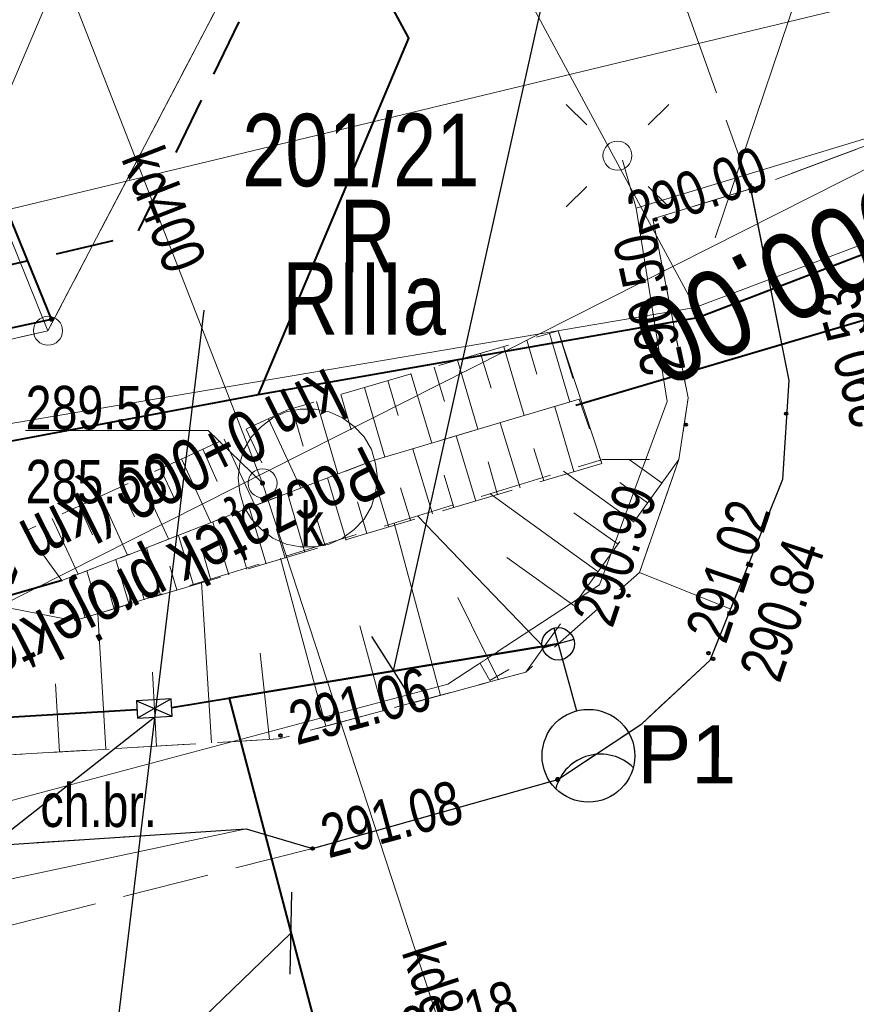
# Model space of a CAD drawing. Header units: metres. Extents: x 7437415 to 7437762, y 5556624 to 5556902.
# Tile 6 of 36: x 7437503 to 7437517, y 5556675 to 5556692. Entities that reach past the tile are written whole.
import ezdxf
from ezdxf import colors
from ezdxf.entities.mleader import LeaderData, LeaderLine
from ezdxf.math import Vec2, Vec3

# ---------------------------------------------------------------- set-up
doc = ezdxf.new("R2010")
doc.units = ezdxf.units.M
doc.header["$MEASUREMENT"] = 0
for name, pattern in [('BUBZ01-500', [1.75, 1.25, -0.5]), ('DGN Style 2', [6.14715, 3.68829, -2.45886]), ('EGBK02-500', [2, 1.5, -0.5]), ('EGBU01-500', [1, 0.5, -0.5]), ('KTCR02-500', [1.5, 1, -0.5]), ('KTJZ01-500', [2, 1.5, -0.5])]:
    doc.linetypes.add(name, pattern=pattern)
doc.layers.get('0').update_dxf_attribs({"color": 250, "lineweight": 5})
for name, color, linetype, lineweight in [('202-Punkt graniczny stabilizowany trwale', 7, 'Continuous', 5), ('203-Punkt załamania granicy działki nie stabilizowany', 7, 'Continuous', 5), ('BUBZ01', 250, 'Continuous', 5), ('BUBZ01_1', 250, 'Continuous', 5), ('BUIB02_01', 250, 'Continuous', 5), ('BUIB05_01', 250, 'Continuous', 5), ('D_kilometraz', 7, 'Continuous', 13), ('D_kraweznik', 7, 'Continuous', 20), ('D_kraweznik obnizony', 7, 'DGN Style 2', 20), ('D_obrzeze', 7, 'Continuous', 20), ('D_opisy', 7, 'Continuous', 13), ('D_zakres', 7, 'DGN Style 2', 13), ('EGBD03', 250, 'Continuous', 5), ('EGBK02', 250, 'Continuous', 5), ('EGBP04_02', 250, 'Continuous', 5), ('EGBP04_03', 250, 'Continuous', 5), ('EGBU01', 250, 'Continuous', 5), ('Elektryka_opisy_kabli', 7, 'Continuous', 13), ('Elektryka_opisy_slupow', 6, 'Continuous', 13), ('Elektryka_oswietlenie_zewnetrzne', 1, 'Continuous', 30), ('Elektryka_skrzynki', 1, 'Continuous', 30), ('ELEKTRYKA_TRASY', 1, 'Continuous', 40), ('elementy drogowe', 250, 'Continuous', 5), ('KTCR02', 250, 'Continuous', 5), ('KTJZ01', 250, 'Continuous', 5), ('KTKR01', 250, 'Continuous', 5), ('KTOK01', 250, 'Continuous', 5), ('KTOK05_01', 250, 'Continuous', 5), ('latarnia na słupie lub maszcie (punkt)', 7, 'Continuous', 5), ('MPZP', 250, 'Continuous', 5), ('przewód kanalizacyjny (linia)', 7, 'Continuous', 5), ('przewód kanalizacyjny (linia)-Atr1', 7, 'Continuous', 5), ('punkt o określonej wysokości (sieć kanalizacyjna)', 7, 'Continuous', 5), ('punkt o określonej wysokości (sieć kanalizacyjna)-Atr2', 7, 'Continuous', 5), ('punkt o określonej wysokości (sieć kanalizacyjna)-Atr3', 7, 'Continuous', 5), ('punkt wysokościowy naturalny', 7, 'Continuous', 5), ('punkt wysokościowy sztuczny', 7, 'Continuous', 5), ('RTPW02', 250, 'Continuous', 5), ('rzedne dla projektanta', 250, 'Continuous', 5), ('SUPE_01', 250, 'Continuous', 5), ('SUPG_01', 250, 'Continuous', 5), ('SUPT_01', 250, 'Continuous', 5), ('SUSM01', 250, 'Continuous', 5), ('SUSM04_01_E', 250, 'Continuous', 5), ('słup (punkt)', 7, 'Continuous', 5), ('właz - siec kanalizacyjna (powierzchnia)', 7, 'Continuous', 5), ('właz okrągły - siec kanalizacyjna (punkt)', 7, 'Continuous', 5), ('właz okrągły - siec kanalizacyjna (punkt)-Atr17', 7, 'Continuous', 5)]:
    doc.layers.add(name, color=color, linetype=linetype, lineweight=lineweight)
doc.styles.get("Standard").update_dxf_attribs({"font": 'txt.shx', "width": 0.75})
doc.styles.add('STYL_ARIAL', font='simplex.shx', dxfattribs={"width": 0.75, "oblique": 0.1})
doc.styles.add('Style-Arial Narrow', font='ARIALN.TTF')
doc.linetypes.add('KTOK01-500', pattern='A,1.75,[13,dgnlstyle-rozp_2015.shx,S=0.002778,R=0,X=0,Y=0],1.75', length=3.5)
doc.linetypes.add('KTOK05_01-500', pattern='A,3.75,[13,dgnlstyle-rozp_2015.shx,S=0.002778,R=0,X=0,Y=0],3.75', length=7.5)

# ---------------------------------------------------------------- blocks, each defined once
blk = doc.blocks.new('PW01')
at = {"layer": 'punkt wysokościowy naturalny', "linetype": 'Continuous', "lineweight": 13}
h = blk.add_hatch(color=0, dxfattribs=at)
edge = h.paths.add_edge_path()
edge.add_arc((0, 0), 0.45, 0, 360)
blk = doc.blocks.new('US22')
at = {"color": 0, "linetype": 'Continuous', "lineweight": 13, "ltscale": 10}
blk.add_circle((0, 0), 2.5, dxfattribs=at)
blk = doc.blocks.new('202')
at = {"layer": '202-Punkt graniczny stabilizowany trwale', "color": 96, "linetype": 'Continuous', "lineweight": 13}
blk.add_circle((0, 0), 2.5, dxfattribs=at)
blk = doc.blocks.new('203')
at = {"layer": '203-Punkt załamania granicy działki nie stabilizowany', "linetype": 'Continuous', "lineweight": 13}
h = blk.add_hatch(color=96, dxfattribs=at)
edge = h.paths.add_edge_path()
edge.add_arc((0, 0), 0.45, 0, 360)
blk = doc.blocks.new('PW02')
at = {"layer": 'punkt wysokościowy sztuczny', "linetype": 'Continuous', "lineweight": 13}
h = blk.add_hatch(color=0, dxfattribs=at)
edge = h.paths.add_edge_path()
edge.add_arc((0, 0), 0.45, 0, 360)
blk = doc.blocks.new('SM011')
at = {"layer": 'latarnia na słupie lub maszcie (punkt)', "color": 0, "linetype": 'Continuous', "lineweight": 13}
for p, q in [((-5.3, 5.31), (-8.83, 8.84)), ((5.31, 5.31), (8.84, 8.84)), ((-5.3, -5.3), (-8.83, -8.83)), ((5.31, -5.3), (8.84, -8.83))]:
    blk.add_line(p, q, dxfattribs=at)
blk = doc.blocks.new('SM04')
at = {"layer": 'słup (punkt)', "color": 0, "linetype": 'Continuous', "lineweight": 13}
blk.add_circle((0, 0), 2.5, dxfattribs=at)
blk = doc.blocks.new('slup_oswietleniowy_4')
for p, q in [((0, 0.35), (0, -0.35)), ((-0.35, 0), (1.5, 0))]:
    blk.add_line(p, q)
for centre, radius in [((2.5, 0), 1), ((0, 0), 0.35)]:
    blk.add_circle(centre, radius)
blk.add_arc((3.5, 0), 1, 120, 240)
blk = doc.blocks.new('_Oblique')
at = {"color": 0, "linetype": 'ByBlock', "lineweight": -2}
blk.add_line((-5, -5), (5, 5), dxfattribs=at)

msp = doc.modelspace()

# ---------------------------------------------------------------- linework, layer by layer
at = {"layer": 'BUBZ01', "color": 7, "linetype": 'BUBZ01-500', "lineweight": 13, "flags": 128}
for points in [[(7437503.55, 5556682.75), (7437502.93, 5556683.61), (7437507.43, 5556685.69), (7437512.11, 5556687.06), (7437512.47, 5556685.88), (7437508.92, 5556684.82), (7437506.71, 5556683.98), (7437503.55, 5556682.75)], [(7437503.55, 5556682.75), (7437506.71, 5556683.98), (7437508.92, 5556684.82), (7437512.47, 5556685.88), (7437512.86, 5556684.77), (7437503.77, 5556682.06), (7437503.55, 5556682.75)]]:
    msp.add_lwpolyline(points, close=True, dxfattribs=at)
at = {"layer": 'BUBZ01', "color": 7, "linetype": 'Continuous', "lineweight": 13, "flags": 128}
for points in [[(7437511.96, 5556687.02), (7437512.31, 5556685.83)], [(7437511.17, 5556686.78), (7437511.52, 5556685.6)], [(7437511.57, 5556686.9), (7437511.74, 5556686.31)], [(7437510.77, 5556686.67), (7437510.95, 5556686.07)], [(7437509.97, 5556686.43), (7437510.15, 5556685.84)], [(7437510.37, 5556686.55), (7437510.72, 5556685.36)], [(7437509.57, 5556686.32), (7437509.93, 5556685.12)], [(7437508.77, 5556686.08), (7437509.12, 5556684.88)], [(7437509.17, 5556686.2), (7437509.35, 5556685.6)], [(7437508.36, 5556685.96), (7437508.54, 5556685.35)], [(7437507.94, 5556685.84), (7437508.31, 5556684.59)], [(7437512.38, 5556684.63), (7437512.05, 5556685.75)], [(7437507.52, 5556685.72), (7437507.71, 5556685.07)], [(7437507.11, 5556685.54), (7437507.67, 5556684.34)], [(7437511.45, 5556684.35), (7437511.11, 5556685.47)], [(7437506.73, 5556685.36), (7437507, 5556684.78)], [(7437510.69, 5556684.12), (7437510.35, 5556685.25)], [(7437506.35, 5556685.19), (7437506.88, 5556684.04)], [(7437505.98, 5556685.02), (7437506.23, 5556684.46)], [(7437509.94, 5556683.9), (7437509.6, 5556685.02)], [(7437511.86, 5556684.47), (7437511.69, 5556685.03)], [(7437505.61, 5556684.85), (7437506.12, 5556683.75)], [(7437509.19, 5556683.67), (7437508.85, 5556684.79)], [(7437511.06, 5556684.23), (7437510.9, 5556684.8)], [(7437513.9, 5556684.43), (7437513.33, 5556684.84)], [(7437505.25, 5556684.68), (7437505.5, 5556684.15)], [(7437510.31, 5556684.01), (7437510.14, 5556684.57)], [(7437513.42, 5556683.76), (7437512.2, 5556684.64)], [(7437504.9, 5556684.52), (7437505.39, 5556683.47)], [(7437508.45, 5556683.45), (7437508.13, 5556684.52)], [(7437513.65, 5556684.09), (7437513.17, 5556684.44)], [(7437504.22, 5556684.2), (7437504.68, 5556683.19)], [(7437504.56, 5556684.36), (7437504.8, 5556683.85)], [(7437507.74, 5556683.24), (7437507.44, 5556684.26)], [(7437509.56, 5556683.79), (7437509.39, 5556684.35)], [(7437512.8, 5556682.9), (7437510.93, 5556684.25)], [(7437503.85, 5556684.04), (7437504.08, 5556683.54)], [(7437508.81, 5556683.56), (7437508.65, 5556684.11)], [(7437507.07, 5556683.04), (7437506.78, 5556684.01)], [(7437508.09, 5556683.35), (7437507.93, 5556683.87)], [(7437513.14, 5556683.38), (7437512.38, 5556683.92)], [(7437503.38, 5556683.82), (7437503.83, 5556682.86)], [(7437506.43, 5556682.85), (7437506.15, 5556683.76)], [(7437510.08, 5556680.77), (7437509.28, 5556683.74)], [(7437505.82, 5556682.67), (7437505.56, 5556683.53)], [(7437507.4, 5556683.14), (7437507.25, 5556683.64)], [(7437506.74, 5556682.95), (7437506.6, 5556683.41)], [(7437505.25, 5556682.5), (7437505.01, 5556683.32)], [(7437506.12, 5556682.76), (7437505.99, 5556683.2)], [(7437504.71, 5556682.34), (7437504.48, 5556683.11)], [(7437508.1, 5556680.24), (7437507.32, 5556683.14)], [(7437512.38, 5556682.32), (7437511.22, 5556683.15)], [(7437504.2, 5556682.19), (7437503.98, 5556682.92)], [(7437505.53, 5556682.59), (7437505.41, 5556683)], [(7437504.97, 5556682.42), (7437504.86, 5556682.82)], [(7437506.13, 5556679.95), (7437505.96, 5556682.73)], [(7437504.45, 5556682.26), (7437504.34, 5556682.64)], [(7437503.95, 5556682.11), (7437503.84, 5556682.47)], [(7437504.31, 5556679.84), (7437504.17, 5556682.18)], [(7437509.09, 5556680.5), (7437508.69, 5556681.97)], [(7437507.13, 5556680.01), (7437506.97, 5556681.5)], [(7437505.18, 5556679.89), (7437505.11, 5556681.17)], [(7437503.51, 5556679.79), (7437503.44, 5556680.97)]]:
    msp.add_lwpolyline(points, dxfattribs=at)
at = {"layer": 'BUBZ01_1', "color": 7, "linetype": 'Continuous', "lineweight": 13}
msp.add_line((7437515.44, 5556689.593), (7437515.405, 5556689.581), dxfattribs=at)
at = {"layer": 'BUIB02_01', "color": 7, "linetype": 'Continuous', "lineweight": 13}
msp.add_line((7437512.11, 5556687.06), (7437512.86, 5556684.77), dxfattribs=at)
at = {"layer": 'BUIB02_01', "color": 212, "linetype": 'Continuous', "lineweight": 40, "flags": 128}
msp.add_lwpolyline([(7437506.941, 5556685.963), (7437509.534, 5556692.104), (7437498.91, 5556711.759)], dxfattribs=at)
at = {"layer": 'BUIB05_01', "color": 7, "linetype": 'Continuous', "lineweight": 40}
for p, q in [((7437524.05, 5556689.22), (7437512.41, 5556685.77)), ((7437503.55, 5556682.75), (7437489.66, 5556678.77))]:
    msp.add_line(p, q, dxfattribs=at)
at = {"layer": 'D_kraweznik'}
msp.add_line((7437515.98, 5556684.5), (7437515.083, 5556682.26), dxfattribs=at)
at = {"layer": 'D_kraweznik obnizony'}
for p, q in [((7437515.43, 5556689.51), (7437516.09, 5556686.202)), ((7437516.09, 5556686.202), (7437515.98, 5556684.5))]:
    msp.add_line(p, q, dxfattribs=at)
at = {"layer": 'D_obrzeze', "flags": 128}
msp.add_lwpolyline([(7437515.43, 5556689.51), (7437513.74, 5556688.99), (7437514.045, 5556687.445), (7437514.35, 5556685.9), (7437514.19, 5556684.84), (7437513.85, 5556683.865), (7437513.51, 5556682.89)], dxfattribs=at)
at = {"layer": 'D_opisy', "flags": 128}
msp.add_lwpolyline([(7437565.772, 5556725.167), (7437518.481, 5556699.525), (7437514.813, 5556688.66)], dxfattribs=at)
at = {"layer": 'D_zakres'}
msp.add_line((7437513.51, 5556682.89), (7437515.083, 5556682.26), dxfattribs=at)
at = {"layer": 'EGBD03', "color": 96, "linetype": 'Continuous', "lineweight": 13, "flags": 128}
for points in [[(7437500.826, 5556712.754), (7437514.47, 5556687.46)], [(7437503.31, 5556687.06), (7437498.82, 5556698.2)], [(7437503.31, 5556687.06), (7437508.01, 5556696.05)], [(7437514.47, 5556687.46), (7437522.86, 5556690.63)], [(7437494.12, 5556684.01), (7437514.47, 5556687.46)], [(7437493.38, 5556684.79), (7437503.31, 5556687.06)]]:
    msp.add_lwpolyline(points, dxfattribs=at)
at = {"layer": 'EGBK02', "color": 96, "linetype": 'EGBK02-500', "lineweight": 13, "flags": 128}
for points in [[(7437503.31, 5556687.06), (7437508.01, 5556696.05)], [(7437493.38, 5556684.79), (7437503.31, 5556687.06)]]:
    msp.add_lwpolyline(points, dxfattribs=at)
at = {"layer": 'EGBU01', "color": 96, "linetype": 'EGBU01-500', "lineweight": 13, "flags": 128}
for points in [[(7437503.31, 5556687.06), (7437508.01, 5556696.05)], [(7437508.01, 5556696.05), (7437503.31, 5556687.06)], [(7437493.38, 5556684.79), (7437503.31, 5556687.06)], [(7437503.31, 5556687.06), (7437493.38, 5556684.79)]]:
    msp.add_lwpolyline(points, dxfattribs=at)
at = {"layer": 'Elektryka_skrzynki'}
for p, q in [((7437504.835, 5556680.675), (7437505.452, 5556680.411)), ((7437505.434, 5556680.711), (7437504.853, 5556680.376))]:
    msp.add_line(p, q, dxfattribs=at)
at = {"layer": 'Elektryka_skrzynki', "linetype": 'Continuous'}
msp.add_lwpolyline([(7437504.835, 5556680.675), (7437504.853, 5556680.376), (7437505.452, 5556680.411), (7437505.434, 5556680.711)], close=True, dxfattribs=at)
at = {"layer": 'ELEKTRYKA_TRASY'}
msp.add_lwpolyline([(7437486.905, 5556682.077), (7437490.682, 5556683.077), (7437499.325, 5556680.197), (7437504.844, 5556680.525)], dxfattribs=at)
at = {"layer": 'KTJZ01', "color": 7, "linetype": 'KTJZ01-500', "lineweight": 13, "flags": 128}
msp.add_lwpolyline([(7437507.857, 5556716.436), (7437504.491, 5556714.673), (7437509.22, 5556704.47), (7437510.97, 5556700.57), (7437513.08, 5556696.07), (7437515.43, 5556689.51), (7437520.46, 5556691.39), (7437518.97, 5556694.06), (7437515.57, 5556700.2), (7437512.44, 5556706.68), (7437507.857, 5556716.436)], close=True, dxfattribs=at)
at = {"layer": 'KTOK01', "color": 7, "linetype": 'KTOK01-500', "lineweight": 13, "flags": 128}
msp.add_lwpolyline([(7437506.73, 5556678.47), (7437490.14, 5556674.93), (7437473.536, 5556672.257)], dxfattribs=at)
at = {"layer": 'KTOK05_01', "color": 7, "linetype": 'KTOK05_01-500', "lineweight": 40, "flags": 128}
msp.add_lwpolyline([(7437470.765, 5556680.962), (7437472.26, 5556681.23), (7437477.51, 5556682.36), (7437492.58, 5556685.14), (7437495.66, 5556685.59), (7437503.37, 5556687.26), (7437498.93, 5556698.16)], dxfattribs=at)
at = {"layer": 'MPZP', "color": 212, "linetype": 'KTCR02-500', "lineweight": 40, "flags": 128}
msp.add_lwpolyline([(7437497.375, 5556710.955), (7437506.891, 5556692.994), (7437504.828, 5556688.703), (7437494.07, 5556686.185), (7437470.017, 5556683.31)], dxfattribs=at)
at = {"layer": 'przewód kanalizacyjny (linia)', "color": 36, "linetype": 'Continuous', "lineweight": 13, "flags": 128}
for points in [[(7437507.01, 5556684.43), (7437502.87, 5556695.03), (7437502.28, 5556697.34)], [(7437507.01, 5556684.43), (7437512.46, 5556667.77)]]:
    msp.add_lwpolyline(points, dxfattribs=at)
at = {"layer": 'punkt o określonej wysokości (sieć kanalizacyjna)-Atr2', "color": 7, "flags": 128}
msp.add_lwpolyline([(7437507.01, 5556684.43), (7437506.07, 5556685.34), (7437502.924, 5556685.34)], dxfattribs=at)
at = {"layer": 'rzedne dla projektanta', "color": 7, "linetype": 'Continuous', "lineweight": 40}
for centre in [(7437515.44, 5556689.46), (7437515.51, 5556689.47), (7437513.79, 5556688.98), (7437516.04, 5556685.63), (7437514.31, 5556685.44), (7437513.32, 5556682.49), (7437514.7, 5556681.5), (7437514.78, 5556681.4), (7437507.32, 5556680.08), (7437507.87, 5556678.13)]:
    msp.add_circle(centre, 0.0225, dxfattribs=at)
at = {"layer": 'SUPE_01', "color": 1, "linetype": 'Continuous', "lineweight": 13, "flags": 128}
msp.add_lwpolyline([(7437601.635, 5556725.162), (7437600.216, 5556724.388), (7437574.398, 5556710.521), (7437552.37, 5556698.835), (7437529.759, 5556688.702), (7437521.807, 5556691.71), (7437513.451, 5556689.173), (7437513.22, 5556690)], dxfattribs=at)
at = {"layer": 'SUPG_01', "color": 52, "linetype": 'Continuous', "lineweight": 13, "flags": 128}
msp.add_lwpolyline([(7437469.859, 5556683.807), (7437484.7, 5556686.66), (7437502.11, 5556689.96), (7437505.33, 5556697.53)], dxfattribs=at)
at = {"layer": 'SUPT_01', "color": 30, "linetype": 'Continuous', "lineweight": 13, "flags": 128}
msp.add_lwpolyline([(7437624.834, 5556744.449), (7437603.973, 5556732.899), (7437579.114, 5556719.1), (7437574.314, 5556716.425), (7437544.39, 5556702.175), (7437531.441, 5556696.093), (7437491.469, 5556686.466), (7437485.362, 5556685.024)], dxfattribs=at)
at = {"layer": 'właz - siec kanalizacyjna (powierzchnia)', "color": 36, "linetype": 'Continuous', "lineweight": 13, "flags": 128}
msp.add_lwpolyline([(7437508.99, 5556684.52), (7437508.96, 5556684.27), (7437508.89, 5556684.03), (7437508.76, 5556683.81), (7437508.59, 5556683.63), (7437508.39, 5556683.48), (7437508.16, 5556683.38), (7437507.92, 5556683.33), (7437507.66, 5556683.33), (7437507.42, 5556683.38), (7437507.19, 5556683.48), (7437506.99, 5556683.63), (7437506.82, 5556683.81), (7437506.69, 5556684.03), (7437506.62, 5556684.27), (7437506.59, 5556684.52), (7437506.62, 5556684.77), (7437506.69, 5556685.01), (7437506.82, 5556685.23), (7437506.99, 5556685.41), (7437507.19, 5556685.56), (7437507.42, 5556685.66), (7437507.66, 5556685.71), (7437507.92, 5556685.71), (7437508.16, 5556685.66), (7437508.39, 5556685.56), (7437508.59, 5556685.41), (7437508.76, 5556685.23), (7437508.89, 5556685.01), (7437508.96, 5556684.77), (7437508.99, 5556684.52)], close=True, dxfattribs=at)

# ---------------------------------------------------------------- block references
at = {"layer": 'EGBP04_02', "color": 96, "linetype": 'Continuous', "lineweight": 13, "xscale": 0.1, "yscale": 0.1, "zscale": 0.1}
msp.add_blockref('202', (7437503.31, 5556687.06), dxfattribs=at)
at = {"layer": 'EGBP04_03', "color": 96, "linetype": 'Continuous', "lineweight": 13, "xscale": 0.1, "yscale": 0.1, "zscale": 0.1}
msp.add_blockref('203', (7437514.47, 5556687.46), dxfattribs=at)
at = {"layer": 'Elektryka_oswietlenie_zewnetrzne', "xscale": 0.7999999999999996, "yscale": 0.7999999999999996, "zscale": 0.7999999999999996, "rotation": 285.1358355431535}
msp.add_blockref('slup_oswietleniowy_4', (7437512.108, 5556681.66), dxfattribs=at)
at = {"layer": 'punkt o określonej wysokości (sieć kanalizacyjna)', "color": 7, "linetype": 'Continuous', "lineweight": 13, "xscale": 0.1, "yscale": 0.1, "zscale": 0.1}
msp.add_blockref('PW01', (7437507.01, 5556684.43), dxfattribs=at)
at = {"layer": 'RTPW02', "color": 7, "linetype": 'Continuous', "lineweight": 13, "xscale": 0.1, "yscale": 0.1, "zscale": 0.1}
for p in [(7437515.43, 5556689.51), (7437503.37, 5556687.26), (7437512.1, 5556679.32)]:
    msp.add_blockref('PW02', p, dxfattribs=at)
at = {"layer": 'SUSM01', "color": 7, "linetype": 'Continuous', "lineweight": 13, "xscale": 0.1, "yscale": 0.1, "zscale": 0.1}
msp.add_blockref('SM011', (7437513.13, 5556690.08), dxfattribs=at)
at = {"layer": 'SUSM04_01_E', "color": 7, "linetype": 'Continuous', "lineweight": 13, "xscale": 0.1, "yscale": 0.1, "zscale": 0.1}
msp.add_blockref('SM04', (7437513.13, 5556690.08), dxfattribs=at)
at = {"layer": 'właz okrągły - siec kanalizacyjna (punkt)', "color": 7, "linetype": 'Continuous', "lineweight": 13, "xscale": 0.1, "yscale": 0.1, "zscale": 0.1}
msp.add_blockref('US22', (7437507.01, 5556684.43), dxfattribs=at)

# ---------------------------------------------------------------- texts
at = {"layer": 'D_kilometraz', "insert": (7437517.158, 5556687.674), "char_height": 1.5, "attachment_point": 2, "rotation": 206.8008, "line_spacing_factor": 1.4, "style": 'Style-Arial Narrow'}
msp.add_mtext('0+000.00', dxfattribs=at)
at = {"layer": 'D_opisy', "insert": (7437509.199, 5556684.294), "char_height": 0.9, "attachment_point": 1, "rotation": 206.8008}
msp.add_mtext('\\pt11;\\fArial|b0|i0|c238238|p39;Początek projektowanego chodnika\\Pkm 0+000 (km 1+143, odc. ref. 050)', dxfattribs=at)
at = {"layer": 'EGBD03', "color": 96, "linetype": 'Continuous', "lineweight": 30, "insert": (7437506.659, 5556689.534), "char_height": 1.25, "attachment_point": 7, "line_spacing_factor": 0.6}
msp.add_mtext('\\FWORKING_1250;\\H1x;\\W0.8;201/21', dxfattribs=at)
at = {"layer": 'EGBK02', "color": 96, "linetype": 'Continuous', "lineweight": 30, "insert": (7437507.349, 5556688.241), "char_height": 1.25, "attachment_point": 1, "line_spacing_factor": 0.6}
msp.add_mtext('\\FWORKING_1250;\\H1x;\\W0.8;RIIIa', dxfattribs=at)
at = {"layer": 'EGBU01', "color": 96, "linetype": 'Continuous', "lineweight": 30, "insert": (7437508.34, 5556688.069), "char_height": 1.25, "attachment_point": 7, "line_spacing_factor": 0.6}
msp.add_mtext('\\FWORKING_1250;\\H1x;\\W0.8;R', dxfattribs=at)
at = {"layer": 'KTCR02', "color": 7, "linetype": 'Continuous', "lineweight": 13, "insert": (7437503.18, 5556678.49), "char_height": 0.75, "attachment_point": 7, "line_spacing_factor": 0.6}
msp.add_mtext('\\FWORKING_1250;\\H1x;\\W0.8;ch.br.', dxfattribs=at)
at = {"layer": 'przewód kanalizacyjny (linia)-Atr1', "color": 36, "char_height": 0.75, "attachment_point": 7, "line_spacing_factor": 0.6}
for s, insert, rotation in [('\\FWORKING_1250;\\H1x;\\W0.8;kd400', (7437504.557, 5556690.029), 291.334), ('\\FWORKING_1250;\\H1x;\\W0.8;kd800', (7437509.392, 5556676.342), 288.114)]:
    msp.add_mtext(s, dxfattribs=dict(at, insert=insert, rotation=rotation))
at = {"layer": 'punkt o określonej wysokości (sieć kanalizacyjna)-Atr2', "color": 36, "insert": (7437502.924, 5556685.348), "char_height": 0.75, "attachment_point": 7, "line_spacing_factor": 0.6}
msp.add_mtext('\\FWORKING_1250;\\H1x;\\W0.8;289.58', dxfattribs=at)
at = {"layer": 'punkt o określonej wysokości (sieć kanalizacyjna)-Atr3', "color": 36, "insert": (7437502.924, 5556684.072), "char_height": 0.75, "attachment_point": 7, "line_spacing_factor": 0.6}
msp.add_mtext('\\FWORKING_1250;\\H1x;\\W0.8;285.58', dxfattribs=at)
at = {"layer": 'rzedne dla projektanta', "color": 7, "linetype": 'Continuous', "lineweight": 0, "char_height": 0.75, "attachment_point": 7, "line_spacing_factor": 0.6}
for s, insert, rotation in [('\\FWORKING_1250;\\H1x;\\W0.8; 290.00', (7437513.281, 5556688.61), 20.5804), ('\\FWORKING_1250;\\H1x;\\W0.8; 290.50', (7437514.366, 5556686.175), 102.4539), ('\\FWORKING_1250;\\H1x;\\W0.8; 290.53', (7437517.986, 5556685.312), 105.6803), ('\\FWORKING_1250;\\H1x;\\W0.8; 290.99', (7437512.981, 5556681.697), 71.3251), ('\\FWORKING_1250;\\H1x;\\W0.8; 291.02', (7437514.937, 5556681.42), 71.3251), ('\\FWORKING_1250;\\H1x;\\W0.8; 290.84', (7437515.865, 5556680.747), 71.3251), ('\\FWORKING_1250;\\H1x;\\W0.8; 291.06', (7437507.385, 5556679.839), 15.1285), ('\\FWORKING_1250;\\H1x;\\W0.8; 291.08', (7437507.935, 5556677.889), 15.1285), ('\\FWORKING_1250;\\H1x;\\W0.8; 291.18', (7437508.895, 5556674.439), 15.1285)]:
    msp.add_mtext(s, dxfattribs=dict(at, insert=insert, rotation=rotation))
at = {"layer": 'właz okrągły - siec kanalizacyjna (punkt)-Atr17', "color": 7, "insert": (7437507.663, 5556683.349), "char_height": 0.75, "attachment_point": 7, "line_spacing_factor": 0.6}
msp.add_mtext('\\FWORKING_1250;\\H1x;\\W0.8;k', dxfattribs=at)

# ---------------------------------------------------------------- next in the draw order: wipeouts: each hides what was drawn before it
at = {"color": 7, "linetype": 'Continuous', "lineweight": 13, "ltscale": 10}
msp.add_wipeout([(7437510.432, 5556681.146), (7437510.434, 5556681.896), (7437511.083, 5556681.52)], dxfattribs=at).dxf.layer = 'elementy drogowe'

# ---------------------------------------------------------------- next in the draw order: linework, layer by layer
at = {"layer": 'BUBZ01', "color": 7, "linetype": 'BUBZ01-500', "lineweight": 13, "flags": 128}
msp.add_lwpolyline([(7437490.29, 5556683.503), (7437490.19, 5556682.55), (7437499.24, 5556679.54), (7437507.29, 5556680.02), (7437511.55, 5556681.17), (7437514.19, 5556684.84), (7437512.87, 5556684.84), (7437503.77, 5556682.06), (7437490.41, 5556684.64), (7437490.29, 5556683.503)], close=True, dxfattribs=at)
at = {"layer": 'BUBZ01', "color": 7, "linetype": 'Continuous', "lineweight": 13, "flags": 128}
for points in [[(7437511.86, 5556681.6), (7437509.68, 5556683.87)], [(7437511.08, 5556681.04), (7437510.38, 5556682.46)]]:
    msp.add_lwpolyline(points, dxfattribs=at)
at = {"layer": 'ELEKTRYKA_TRASY'}
for points in [[(7437505.443, 5556680.561), (7437512.108, 5556681.66)], [(7437512.108, 5556681.66), (7437506.432, 5556680.724), (7437509.226, 5556670.113)]]:
    msp.add_lwpolyline(points, dxfattribs=at)
at = {"layer": 'elementy drogowe', "color": 7, "linetype": 'Continuous', "lineweight": 13, "ltscale": 10, "flags": 128}
msp.add_lwpolyline([(7437510.758, 5556681.333), (7437510.932, 5556681.029), (7437511.257, 5556681.216)], dxfattribs=at)
at = {"layer": 'KTCR02', "color": 7, "linetype": 'KTCR02-500', "lineweight": 13, "flags": 128}
msp.add_lwpolyline([(7437490.09, 5556680.89), (7437499.14, 5556677.97), (7437506.73, 5556678.47), (7437507.87, 5556678.13), (7437512.1, 5556679.32), (7437513.55, 5556680.28), (7437514.73, 5556681.38), (7437515.98, 5556684.5), (7437516.09, 5556686.202), (7437515.43, 5556689.51), (7437513.74, 5556688.99), (7437514.35, 5556685.9), (7437514.19, 5556684.84), (7437513.51, 5556682.89), (7437511.55, 5556681.17), (7437507.29, 5556680.02), (7437499.24, 5556679.54), (7437490.19, 5556682.55)], dxfattribs=at)
at = {"layer": 'KTKR01', "color": 7, "linetype": 'Continuous', "lineweight": 30, "flags": 128}
msp.add_lwpolyline([(7437490.09, 5556680.89), (7437499.14, 5556677.97), (7437506.73, 5556678.47), (7437507.87, 5556678.13), (7437512.1, 5556679.32), (7437513.55, 5556680.28), (7437514.73, 5556681.38), (7437515.98, 5556684.5), (7437516.09, 5556686.202), (7437515.43, 5556689.51)], dxfattribs=at)
at = {"layer": 'SUPE_01', "color": 1, "linetype": 'Continuous', "lineweight": 13, "flags": 128}
msp.add_lwpolyline([(7437513.451, 5556689.173), (7437513.987, 5556685.841), (7437512.818, 5556682.675), (7437510.206, 5556680.962), (7437500.974, 5556678.503), (7437488.15, 5556675.589), (7437473.288, 5556673.036)], dxfattribs=at)

# ---------------------------------------------------------------- next in the draw order: texts
at = {"layer": 'Elektryka_opisy_slupow', "linetype": 'Continuous', "lineweight": 13, "insert": (7437515.18, 5556680.255), "char_height": 1, "width": 0.59056, "attachment_point": 3, "style": 'STYL_ARIAL', "bg_fill": 2}
msp.add_mtext('{\\fArial|b0|i0|c238|p34;\\W1;P1}', dxfattribs=at)

# ---------------------------------------------------------------- next in the draw order: linework, layer by layer
at = {"layer": 'BUIB02_01', "color": 212, "linetype": 'Continuous', "lineweight": 40, "flags": 128}
msp.add_lwpolyline([(7437471.018, 5556680.168), (7437490.105, 5556682.798), (7437506.941, 5556685.963), (7437514.516, 5556687.29), (7437530.92, 5556693.586), (7437543.72, 5556699.172), (7437579.76, 5556716.205), (7437631.582, 5556743.722), (7437615.039, 5556772.576)], dxfattribs=at)
at = {"layer": 'D_opisy'}
msp.add_line((7437520.46, 5556691.39), (7437491.005, 5556676.511), dxfattribs=at)
at = {"layer": 'KTJZ01', "color": 7, "linetype": 'KTJZ01-500', "lineweight": 13, "flags": 128}
msp.add_lwpolyline([(7437487.24, 5556665.88), (7437500.01, 5556668.65), (7437509.93, 5556671.34), (7437514.81, 5556672.66), (7437528.54, 5556677.57), (7437546.18, 5556685.08), (7437562.31, 5556693.39), (7437575.78, 5556700.17), (7437584.6, 5556705.2), (7437599.33, 5556712.79), (7437607.41, 5556717.03), (7437624.22, 5556725.75), (7437636.91, 5556731.79), (7437639.91, 5556733.3), (7437648.13, 5556737.1), (7437664.08, 5556744.94), (7437674.41, 5556750.47), (7437695.47, 5556762.01), (7437726.23, 5556778.98), (7437745.592, 5556790.579), (7437740.524, 5556799.89), (7437726.071, 5556794.065), (7437721.424, 5556793.261), (7437718.653, 5556793.684), (7437716.454, 5556794.853), (7437714.78, 5556796.65), (7437713.44, 5556798.18), (7437704.05, 5556814.76), (7437696.46, 5556806.77), (7437698.53, 5556806.84), (7437700.74, 5556806.26), (7437702.79, 5556804.94), (7437704.06, 5556803.16), (7437709.44, 5556793.77), (7437711.44, 5556790.12), (7437712.13, 5556787.63), (7437712.21, 5556785.35), (7437711.59, 5556783.66), (7437709.87, 5556781.76), (7437701.28, 5556777.09), (7437699.42, 5556776.48), (7437697.78, 5556776.19), (7437695.76, 5556776.41), (7437693.65, 5556777.51), (7437692.09, 5556778.89), (7437690.49, 5556781.22), (7437685.25, 5556778.28), (7437686.1, 5556775.03), (7437686.085, 5556773.72), (7437685.81, 5556772.51), (7437685.3, 5556771.32), (7437684.475, 5556769.98), (7437683.43, 5556768.68), (7437682.12, 5556767.23), (7437680.52, 5556765.9), (7437679.609, 5556765.424), (7437667.4, 5556758.73), (7437656.58, 5556752.94), (7437646.03, 5556747.24), (7437635.04, 5556741.31), (7437625.46, 5556735.97), (7437617.31, 5556731.03), (7437610.73, 5556727.32), (7437599.83, 5556721.28), (7437592.56, 5556717.41), (7437581.48, 5556711.39), (7437572.19, 5556706.38), (7437570.63, 5556705.57), (7437559.43, 5556699.57), (7437555.27, 5556697.37), (7437547.58, 5556693.6), (7437542.1, 5556690.99), (7437536.78, 5556688.64), (7437527.13, 5556684.56), (7437524.75, 5556685.69), (7437522.99, 5556687.15), (7437521.44, 5556689.45), (7437520.46, 5556691.39), (7437515.43, 5556689.51), (7437516.09, 5556686.202), (7437515.98, 5556684.5), (7437514.73, 5556681.38), (7437513.55, 5556680.28), (7437512.1, 5556679.32), (7437507.87, 5556678.13), (7437498.81, 5556675.82), (7437492.9, 5556674.29)], dxfattribs=at)

# ---------------------------------------------------------------- next in the draw order: leaders
at = {"layer": 'Elektryka_opisy_kabli', "linetype": 'Continuous', "lineweight": 13}
ml = msp.add_multileader_mtext('Standard', dxfattribs=at)
ml.set_content('{\\fArial|b0|i0|c238|p34;\\W1;ROU - Rozdzielnica\\POświetlenia ulicznego}', color=256, style='STYL_ARIAL')
ml.set_leader_properties()
ml.set_arrow_properties(name='OBLIQUE')
ml.build(insert=Vec2(0, 0))
ml.multileader.update_dxf_attribs({"has_dogleg": 0, "text_left_attachment_type": 5, "text_right_attachment_type": 5, "dogleg_length": 0.36, "arrow_head_size": 0})
ctx = ml.context
ctx.base_point, ctx.char_height, ctx.arrow_head_size, ctx.landing_gap_size, ctx.plane_origin = Vec3(7437483.426, 5556674), 1, 0, 0.09, Vec3(7437483.784, 5556646.345)
ctx.left_attachment, ctx.right_attachment, ctx.text_align_type = 5, 5, 2
notes = []
notes.append((ctx, [(1, (1, 1, 0), (7437497.36, 5556674), (-1, 0), 0.36, [(0, [(7437505.152, 5556680.393)], 0, [])])]))
ctx.mtext.insert, ctx.mtext.alignment, ctx.mtext.line_spacing_style, ctx.mtext.flow_direction = Vec3(7437496.91, 5556677), 3, 2, 5
ctx.mtext.has_bg_fill, ctx.mtext.bg_color, ctx.mtext.bg_scale_factor, ctx.mtext.bg_transparency, ctx.mtext.use_window_bg_color = 1, -1027028792, 1.5, 0, 1
for ctx, leaders in notes:
    for number, flags, end, landing, length, lines in leaders:
        leader = LeaderData()
        leader.index, (leader.has_last_leader_line, leader.has_dogleg_vector, leader.attachment_direction) = number, flags
        leader.last_leader_point, leader.dogleg_vector, leader.dogleg_length = Vec3(end), Vec3(landing), length
        for number, points, colour, breaks in lines:
            line = LeaderLine()
            line.index, line.vertices, line.color, line.breaks = number, Vec3.list(points), colors.encode_raw_color(colour), breaks
            leader.lines.append(line)
        ctx.leaders.append(leader)

# ---------------------------------------------------------------- next in the draw order: leaders
ml = msp.add_multileader_mtext('Standard', dxfattribs=at)
ml.set_content('{\\fArial|b0|i0|c238|p34;\\W1;\\PProjektowany kabel nn\\PYKXS 3x10 w rurze DVRɸ75\\P(zasilanie P1)\\P\\P+ projektowany kabel nn\\PYKXS 4x10 \\P+ XzTKMXpw 2x2x0,8\\Pw rurze DVRɸ75\\P(pomiędzy P1 i P2)}', color=256, style='STYL_ARIAL')
ml.set_leader_properties()
ml.set_arrow_properties(name='OBLIQUE')
ml.build(insert=Vec2(0, 0))
ml.multileader.update_dxf_attribs({"text_left_attachment_type": 5, "text_right_attachment_type": 5, "dogleg_length": 0.36, "arrow_head_size": 0.1})
ctx = ml.context
ctx.base_point, ctx.char_height, ctx.arrow_head_size, ctx.landing_gap_size, ctx.plane_origin = Vec3(7437493.681, 5556693.158), 1, 0.1, 0.09, Vec3(7437438.074, 5556666.27)
ctx.left_attachment, ctx.right_attachment, ctx.text_align_type = 5, 5, 2
notes = []
notes.append((ctx, [(1, (1, 1, 0), (7437511.935, 5556693.158), (-1, 0), 0.36, [(0, [(7437509.27, 5556681.192)], 0, [])])]))
ctx.mtext.insert, ctx.mtext.width, ctx.mtext.alignment, ctx.mtext.line_spacing_style, ctx.mtext.flow_direction = Vec3(7437511.485, 5556709.491), 17.71392, 3, 2, 5
ctx.mtext.has_bg_fill, ctx.mtext.bg_color, ctx.mtext.bg_scale_factor, ctx.mtext.bg_transparency, ctx.mtext.use_window_bg_color = 1, -1027028792, 1.5, 0, 1
ml = msp.add_multileader_mtext('Standard', dxfattribs=at)
ml.set_content('{\\fArial|b0|i0|c238|p34;\\W1;Projektowany kabel nn\\PYKXS 4x10 \\P+ XzTKMXpw 2x2x0,8\\Pw rurze SRSɸ75}', color=256, style='STYL_ARIAL')
ml.set_leader_properties()
ml.set_arrow_properties(name='OBLIQUE')
ml.build(insert=Vec2(0, 0))
ml.multileader.update_dxf_attribs({"text_left_attachment_type": 5, "text_right_attachment_type": 5, "dogleg_length": 0.36, "arrow_head_size": 0.1})
ctx = ml.context
ctx.base_point, ctx.char_height, ctx.arrow_head_size, ctx.landing_gap_size, ctx.plane_origin = Vec3(7437481.336, 5556665.36), 1, 0.1, 0.09, Vec3(7437423.807, 5556646.182)
ctx.left_attachment, ctx.right_attachment, ctx.text_align_type = 5, 5, 2
notes.append((ctx, [(1, (1, 1, 0), (7437495.73, 5556665.36), (-1, 0), 0.36, [(0, [(7437507.5, 5556676.668)], 0, [])])]))
ctx.mtext.insert, ctx.mtext.alignment, ctx.mtext.line_spacing_style, ctx.mtext.flow_direction = Vec3(7437495.28, 5556671.693), 3, 2, 5
ctx.mtext.has_bg_fill, ctx.mtext.bg_color, ctx.mtext.bg_scale_factor, ctx.mtext.bg_transparency, ctx.mtext.use_window_bg_color = 1, -1027028792, 1.5, 0, 1
for ctx, leaders in notes:
    for number, flags, end, landing, length, lines in leaders:
        leader = LeaderData()
        leader.index, (leader.has_last_leader_line, leader.has_dogleg_vector, leader.attachment_direction) = number, flags
        leader.last_leader_point, leader.dogleg_vector, leader.dogleg_length = Vec3(end), Vec3(landing), length
        for number, points, colour, breaks in lines:
            line = LeaderLine()
            line.index, line.vertices, line.color, line.breaks = number, Vec3.list(points), colors.encode_raw_color(colour), breaks
            leader.lines.append(line)
        ctx.leaders.append(leader)

doc.saveas('drawing.dxf')
